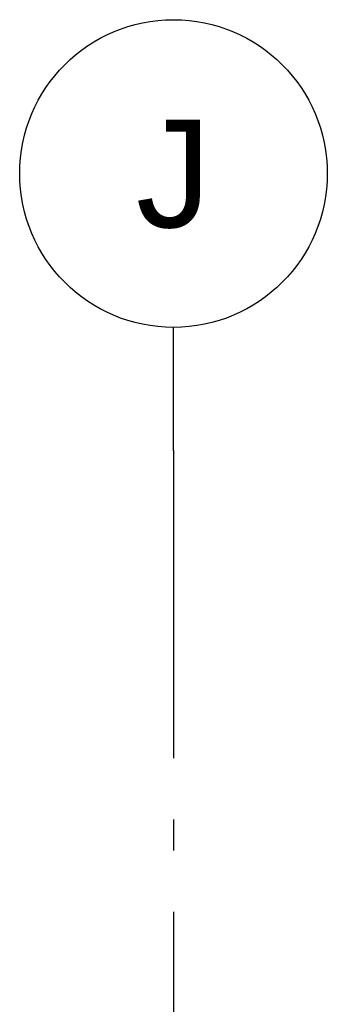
# Model space of a CAD drawing. Header units: millimetres. Extents: x -8544 to 51179, y -2070 to 23603.
# Tile 100 of 190: x 14767 to 15267, y 11450 to 13050. Entities that reach past the tile are written whole.
import ezdxf
from ezdxf.enums import TextEntityAlignment as Align

# ---------------------------------------------------------------- set-up
doc = ezdxf.new("R2010")
doc.units = ezdxf.units.MM
doc.header["$LTSCALE"] = 0.5
doc.header["$MEASUREMENT"] = 0
doc.linetypes.add('Akselinje', pattern=[1500, 1000, -200, 100, -200])
doc.linetypes.add('PLINE', pattern=[0])
doc.layers.add('82-- Modullinjer', color=7, linetype='Continuous')
doc.styles.add('GENERATED_STYLE_1', font='arial.ttf')

# ---------------------------------------------------------------- blocks, each defined once
blk = doc.blocks.new('Standard grid marker[7]', base_point=(15016.9, 12550))
at = {"layer": '82-- Modullinjer', "linetype": 'Akselinje'}
for q in [(15016.9, 12550), (15016.9, 1550)]:
    blk.add_line((15016.9, 12350), q, dxfattribs=at)
at = {"layer": '82-- Modullinjer', "linetype": 'PLINE'}
blk.add_circle((15016.9, 12800), 250, dxfattribs=at)
at = {"layer": '82-- Modullinjer', "linetype": 'Akselinje'}
blk.add_point((15016.9, 12350), dxfattribs=at)
blk.add_point((15016.9, 12350), dxfattribs=at)
at = {"layer": '82-- Modullinjer', "style": 'GENERATED_STYLE_1'}
for tag, p in [('AC_MarkerText_1_0', (15016.9, 12887.5)), ('AC_MarkerText_1_1', (15016.9, 1187.5))]:
    blk.add_attdef(tag, text='', height=175, rotation=360, dxfattribs=at).set_placement(p, align=Align.TOP_CENTER)

msp = doc.modelspace()

# ---------------------------------------------------------------- block references
at = {"layer": '82-- Modullinjer', "linetype": 'PLINE'}
ref = msp.add_blockref('Standard grid marker[7]', (15016.9, 12550), dxfattribs=at)
ref.add_attrib('AC_MarkerText_1', 'J', dxfattribs={"color": 7, "height": 175, "rotation": 360, "style": 'GENERATED_STYLE_1'}).set_placement((15016.9, 12887.5), align=Align.TOP_CENTER)

doc.saveas('drawing.dxf')
